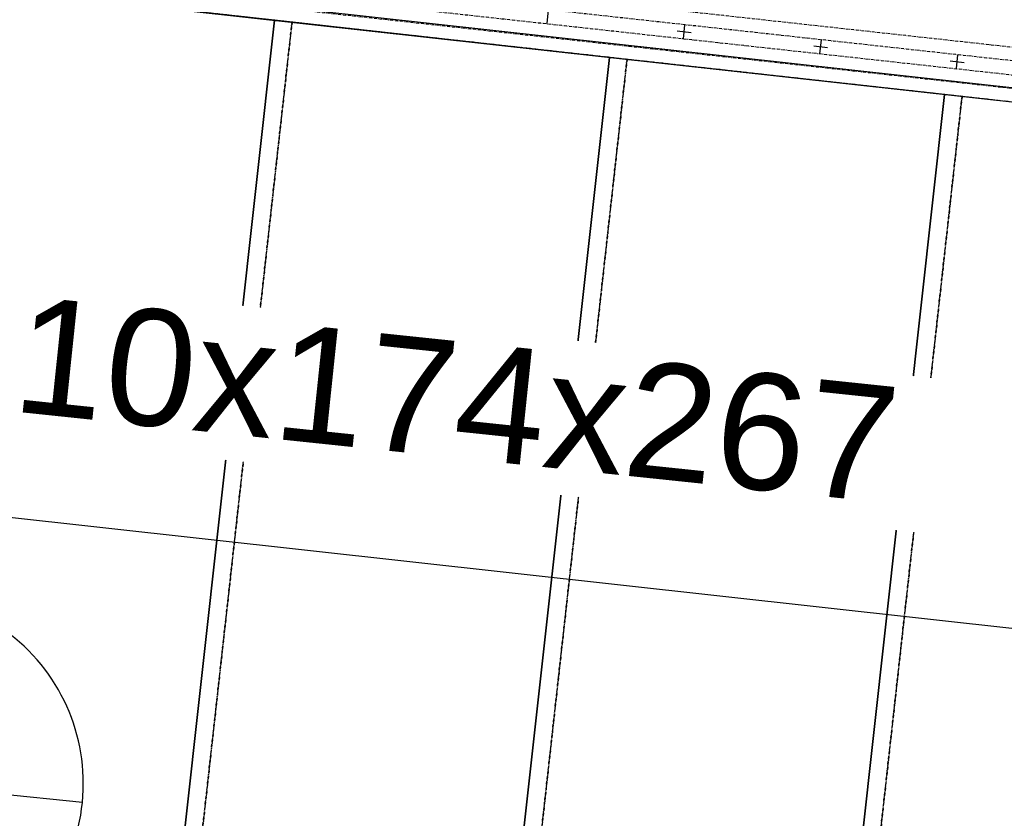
# Model space of a CAD drawing. Header units: millimetres. Extents: x -25972 to 4516, y -2839 to 20217.
# Tile 97 of 114: x -15733 to -14886, y 9904 to 10591. Entities that reach past the tile are written whole.
import ezdxf

# ---------------------------------------------------------------- set-up
doc = ezdxf.new("R2010")
doc.units = ezdxf.units.MM
doc.header["$MEASUREMENT"] = 0
doc.linetypes.add('Wipeout_Contour', pattern=[1000, 0, -1000])
doc.linetypes.add('Čerchovaná M', pattern=[4.5, 2.5, -0.85, 0.3, -0.85])
for name, color, linetype in [('7._POHLED ZÁPADNÍ_1_Kóty - SP', 7, 'Continuous'), ('7._POHLED ZÁPADNÍ_1_Nové_3D prvky fasada nove', 7, 'Continuous'), ('7._POHLED ZÁPADNÍ_1_Nové_Interiér - schodiště', 7, 'Continuous'), ('7._POHLED ZÁPADNÍ_1_Nové_Kóty - SP', 7, 'Continuous'), ('7._POHLED ZÁPADNÍ_1_Nové_Otvory – Značky oken', 7, 'Continuous')]:
    doc.layers.add(name, color=color, linetype=linetype)
doc.styles.add('GENEROVANÝ_STYL_2', font='txt')

msp = doc.modelspace()

# ---------------------------------------------------------------- linework, layer by layer
at = {"layer": '7._POHLED ZÁPADNÍ_1_Nové_3D prvky fasada nove', "color": 1, "linetype": 'Continuous', "lineweight": 25}
for p, q in [((-15279.64, 10587.42), (-15278.33, 10599.34)), ((-15167.56, 10581.13), (-15155.63, 10579.82)), ((-15162.25, 10574.51), (-15160.94, 10586.44)), ((-15044.86, 10561.6), (-15043.54, 10573.53)), ((-15050.16, 10568.22), (-15038.24, 10566.91)), ((-14932.77, 10555.32), (-14920.84, 10554.01)), ((-14927.46, 10548.7), (-14926.15, 10560.63))]:
    msp.add_line(p, q, dxfattribs=at)
at = {"layer": '7._POHLED ZÁPADNÍ_1_Nové_3D prvky fasada nove', "color": 1, "linetype": 'Čerchovaná M', "lineweight": 25, "flags": 128}
for points in [[(-14674.06, 10509.27), (-14670.23, 10544.06), (-16940.44, 10793.65), (-16944.26, 10758.86)], [(-14672.8, 10520.7), (-14671.49, 10532.63), (-16941.7, 10782.21), (-16943.01, 10770.29)], [(-14672.8, 10520.7), (-14671.49, 10532.63), (-16941.7, 10782.21), (-16943.01, 10770.29)]]:
    msp.add_lwpolyline(points, close=True, dxfattribs=at)
at = {"layer": '7._POHLED ZÁPADNÍ_1_Nové_Interiér - schodiště', "color": 1, "linetype": 'Continuous', "lineweight": 25}
for p, q in [((-14359.88, 10474.44), (-16953.99, 10762.05)), ((-16955.31, 10750.13), (-14361.21, 10462.51)), ((-15514.14, 10590.34), (-15802.37, 10622.3)), ((-15613.32, 9695.82), (-15514.14, 10590.34)), ((-15514.14, 10590.34), (-15613.32, 9695.82)), ((-15225.91, 10558.38), (-15514.14, 10590.34)), ((-15325.09, 9663.86), (-15225.91, 10558.38)), ((-15225.91, 10558.38), (-15325.09, 9663.86)), ((-14937.67, 10526.42), (-15225.91, 10558.38)), ((-15036.85, 9631.9), (-14937.67, 10526.42)), ((-14937.67, 10526.42), (-15036.85, 9631.9)), ((-14649.44, 10494.47), (-14937.67, 10526.42)), ((-16716.67, 10270.91), (-14699.03, 10047.21))]:
    msp.add_line(p, q, dxfattribs=at)
at = {"layer": '7._POHLED ZÁPADNÍ_1_Nové_Interiér - schodiště', "color": 1, "linetype": 'Čerchovaná M', "lineweight": 25, "flags": 128}
for points in [[(-15787.27, 10620.62), (-15886.45, 9726.1), (-15598.21, 9694.15), (-15499.03, 10588.66)], [(-15499.03, 10588.66), (-15598.21, 9694.15), (-15309.98, 9662.19), (-15210.8, 10556.71)], [(-15210.8, 10556.71), (-15309.98, 9662.19), (-15021.74, 9630.23), (-14922.57, 10524.75)], [(-14922.57, 10524.75), (-15021.74, 9630.23), (-14733.51, 9598.27), (-14634.33, 10492.79)]]:
    msp.add_lwpolyline(points, close=True, dxfattribs=at)
at = {"layer": '7._POHLED ZÁPADNÍ_1_Nové_Otvory – Značky oken', "color": 1, "linetype": 'Continuous', "lineweight": 25}
msp.add_line((-15679.41, 9917.23), (-16002.75, 9949.99), dxfattribs=at)
at = {"layer": '7._POHLED ZÁPADNÍ_1_Nové_Otvory – Značky oken', "color": 1, "linetype": 'Continuous', "lineweight": 25, "flags": 128}
msp.add_lwpolyline([(-16002.75, 9949.99, 1), (-15679.41, 9917.23, 1)], format="xyb", close=True, dxfattribs=at)

# ---------------------------------------------------------------- next in the draw order: wipeouts: each hides what was drawn before it
at = {"color": 254, "linetype": 'Wipeout_Contour', "lineweight": 0, "ltscale": 73881.991633}
msp.add_wipeout([(-15830.15, 10240.8), (-14900.13, 10143.34), (-14886.23, 10275.94), (-15816.25, 10373.41)], dxfattribs=at).dxf.layer = '7._POHLED ZÁPADNÍ_1_Nové_Kóty - SP'

# ---------------------------------------------------------------- next in the draw order: texts
at = {"layer": '7._POHLED ZÁPADNÍ_1_Kóty - SP', "color": 1, "linetype": 'Continuous', "lineweight": 25, "insert": (-15352.38, 10313.78), "char_height": 100, "attachment_point": 2, "rotation": 354.01725, "style": 'GENEROVANÝ_STYL_2'}
msp.add_mtext('\\A1;{\\pqc;\\fArial|b0|i0|c0|p38;10\\fArial|b0|i0|c0|p38;x1\\fArial|b0|i0|c0|p38;74\\fArial|b0|i0|c0|p38;x267}', dxfattribs=at)

doc.saveas('drawing.dxf')
